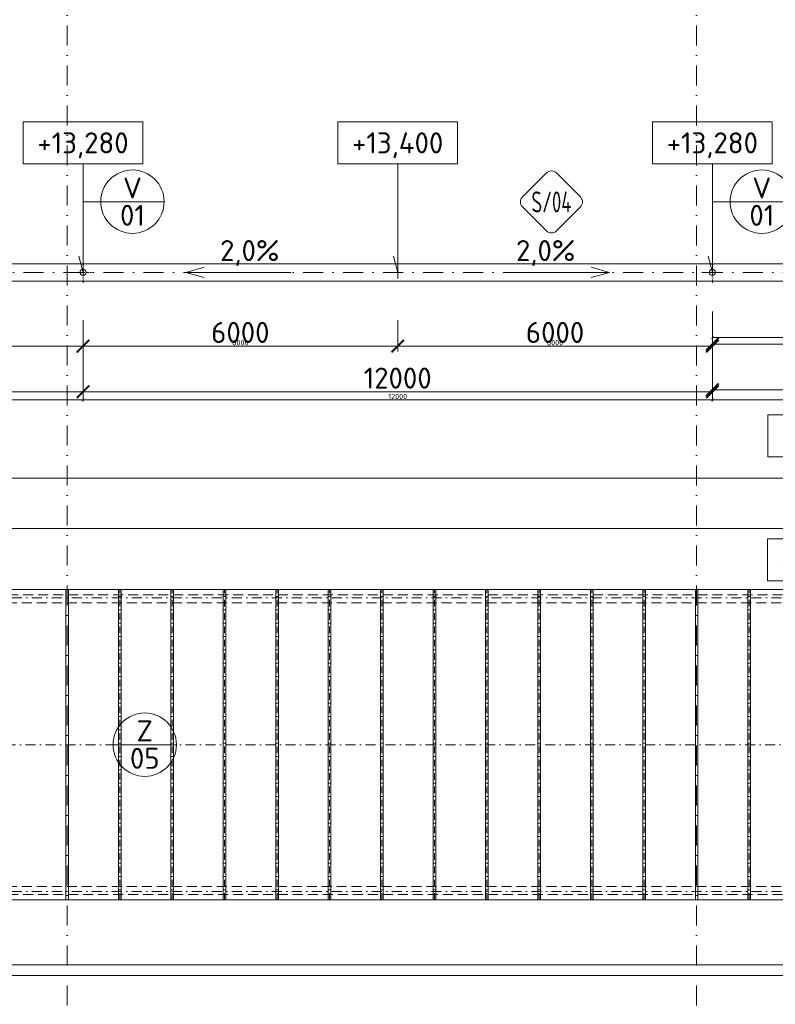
# Model space of a CAD drawing. Header units: millimetres. Extents: x -1695604 to 5289369, y -1488057 to 2187451.
# Tile 165 of 256: x 125642 to 140050, y 181353 to 200115. Entities that reach past the tile are written whole.
import ezdxf
from ezdxf.enums import TextEntityAlignment as Align

# ---------------------------------------------------------------- set-up
doc = ezdxf.new("R2010")
doc.units = ezdxf.units.MM
for name, pattern in [('CENTERX2', [101.6, 63.5, -12.7, 12.7, -12.7]), ('DASHDOT', [25.4, 12.7, -6.35, 0, -6.35]), ('ČÁRKOVANÁ', [19.05, 12.7, -6.35])]:
    doc.linetypes.add(name, pattern=pattern)
doc.layers.get('Defpoints').update_dxf_attribs({"color": 8})
for name, color, linetype, lineweight in [('A99_N_kce-pohl', 1, 'Continuous', 9), ('A99_N_koty-200', 5, 'Continuous', 5), ('A99_N_koty-200 @ 200', 5, 'Continuous', 5), ('A99_N_koty-200 @ 50 (2)', 5, 'Continuous', 5), ('A99_N_koty-vysk', 160, 'Continuous', 5), ('A99_N_znaceni 200', 5, 'Continuous', 5), ('A99_S_osy', 1, 'CENTERX2', 5)]:
    doc.layers.add(name, color=color, linetype=linetype, lineweight=lineweight)
doc.styles.add('A99_kota', font='isocpeur.ttf', dxfattribs={"height": 2})
doc.styles.add('A99_popis', font='isocpeur.ttf')
doc.styles.add('ad_popis 100', font='isocpeur.ttf', dxfattribs={"height": 200})
doc.dimstyles.new('A99_kota_200 new', dxfattribs={"dimscale": 200, "dimtxt": 2, "dimasz": 1.2, "dimexe": 0.5, "dimexo": 1.5, "dimgap": 0.3, "dimtad": 1, "dimdec": 0, "dimzin": 3, "dimdsep": 46, "dimtxsty": 'A99_kota', "dimblk": 'ARCHTICK', "dimcen": 2.5, "dimazin": 2, "dimtfac": 0.75, "dimtdec": 0, "dimtmove": 2, "dimatfit": 0, "dimfxl": 0, "dimtolj": 1, "dimtzin": 0, "dimlwd": 5, "dimlwe": 5, "dimarcsym": 0})

# ---------------------------------------------------------------- blocks, each defined once
blk = doc.blocks.new('_ArchTick')
at = {"color": 0, "linetype": 'ByBlock', "const_width": 0.15}
blk.add_lwpolyline([(-0.5, -0.5), (0.5, 0.5)], dxfattribs=at)
blk = doc.blocks.new('*D4322')
at = {"layer": 'A99_N_koty-200', "color": 0, "linetype": 'Continuous', "lineweight": 5, "transparency": 16777216}
for p, q in [((11930, 190580), (11930, 191480)), ((11930, 191380), (144620, 191380)), ((144620, 190580), (144620, 191480))]:
    blk.add_line(p, q, dxfattribs=at)
at = {"layer": 'Defpoints', "color": 0, "linetype": 'Continuous', "lineweight": 18, "transparency": 16777216}
for p in [(144620, 191380), (11930, 189255), (144620, 189255)]:
    blk.add_point(p, dxfattribs=at)
at = {"layer": 'A99_N_koty-200', "color": 0, "linetype": 'Continuous', "lineweight": 5, "transparency": 16777216, "xscale": 240, "yscale": 240, "zscale": 240, "rotation": 180}
blk.add_blockref('_ArchTick', (11930, 191380), dxfattribs=at)
at = {"layer": 'A99_N_koty-200', "color": 0, "linetype": 'Continuous', "lineweight": 5, "transparency": 16777216, "xscale": 240, "yscale": 240, "zscale": 240}
blk.add_blockref('_ArchTick', (144620, 191380), dxfattribs=at)
at = {"layer": 'A99_N_koty-200', "color": 0, "linetype": 'Continuous', "transparency": 16777216, "insert": (77075, 191680), "char_height": 400, "attachment_point": 5, "style": 'A99_kota'}
blk.add_mtext('\\A1;132690', dxfattribs=at)
blk = doc.blocks.new('*D4323')
at = {"layer": 'A99_N_koty-200', "color": 0, "linetype": 'Continuous', "lineweight": 5, "transparency": 16777216}
for p, q in [((11930, 191180), (11930, 191405)), ((11930, 191380), (144620, 191380)), ((144620, 191180), (144620, 191405))]:
    blk.add_line(p, q, dxfattribs=at)
at = {"layer": 'Defpoints', "color": 0, "linetype": 'Continuous', "lineweight": 18, "transparency": 16777216}
for p in [(144620, 191380), (11930, 189255), (144620, 189255)]:
    blk.add_point(p, dxfattribs=at)
at = {"layer": 'A99_N_koty-200', "color": 0, "linetype": 'Continuous', "lineweight": 5, "transparency": 16777216, "xscale": 60, "yscale": 60, "zscale": 60, "rotation": 180}
blk.add_blockref('_ArchTick', (11930, 191380), dxfattribs=at)
at = {"layer": 'A99_N_koty-200', "color": 0, "linetype": 'Continuous', "lineweight": 5, "transparency": 16777216, "xscale": 60, "yscale": 60, "zscale": 60}
blk.add_blockref('_ArchTick', (144620, 191380), dxfattribs=at)
at = {"layer": 'A99_N_koty-200', "color": 0, "linetype": 'Continuous', "transparency": 16777216, "insert": (78275, 191445), "char_height": 100, "attachment_point": 5, "style": 'A99_kota'}
blk.add_mtext('\\A1;132690', dxfattribs=at)
blk = doc.blocks.new('*U52')
at = {"color": 0, "linetype": 'ByBlock'}
blk.add_line((5.7, -4), (5.7, -19.6), dxfattribs=at)
blk.add_lwpolyline([(0, -4), (11.4, -4), (11.4, 0), (0, 0)], close=True, dxfattribs=at)
at = {"color": 0, "linetype": 'ByBlock', "ltscale": 200, "const_width": 0.5}
blk.add_lwpolyline([(5.7, -19.85, -1), (5.7, -19.35, -1)], format="xyb", close=True, dxfattribs=at)
at = {"color": 0, "linetype": 'ByBlock', "style": 'A99_kota'}
for tag, p in [('VYSKA', (5.7, -2.241)), ('VYSKA_POPIS1', (5.7, -6.041)), ('VYSKA_POPIS2', (5.9, -9.541)), ('VYSKA_POPIS3', (5.9, -13.041))]:
    blk.add_attdef(tag, text='', height=2, dxfattribs=at).set_placement(p, align=Align.MIDDLE)
blk = doc.blocks.new('*D4493')
at = {"layer": 'A99_N_koty-200', "color": 0, "linetype": 'Continuous', "lineweight": 5, "transparency": 16777216}
for p, q in [((5860, 182105), (5860, 182205)), ((150690, 182105), (150690, 182205)), ((5860, 182105), (150690, 182105))]:
    blk.add_line(p, q, dxfattribs=at)
at = {"layer": 'Defpoints', "color": 0, "linetype": 'Continuous', "lineweight": 18, "transparency": 16777216}
for p in [(150690, 182105), (150690, 182095), (5860, 181900)]:
    blk.add_point(p, dxfattribs=at)
at = {"layer": 'A99_N_koty-200', "color": 0, "linetype": 'Continuous', "lineweight": 5, "transparency": 16777216, "xscale": 240, "yscale": 240, "zscale": 240, "rotation": 180}
blk.add_blockref('_ArchTick', (5860, 182105), dxfattribs=at)
at = {"layer": 'A99_N_koty-200', "color": 0, "linetype": 'Continuous', "lineweight": 5, "transparency": 16777216, "xscale": 240, "yscale": 240, "zscale": 240}
blk.add_blockref('_ArchTick', (150690, 182105), dxfattribs=at)
at = {"layer": 'A99_N_koty-200', "color": 0, "linetype": 'Continuous', "transparency": 16777216, "insert": (76950, 182405), "char_height": 400, "attachment_point": 5, "style": 'A99_kota'}
blk.add_mtext('\\A1;144830', dxfattribs=at)
blk = doc.blocks.new('*D4494')
at = {"layer": 'A99_N_koty-200', "color": 0, "linetype": 'Continuous', "lineweight": 5, "transparency": 16777216}
for p, q in [((150690, 182020), (150690, 181875)), ((5860, 181900), (5860, 181925)), ((5860, 181900), (150690, 181900))]:
    blk.add_line(p, q, dxfattribs=at)
at = {"layer": 'Defpoints', "color": 0, "linetype": 'Continuous', "lineweight": 18, "transparency": 16777216}
for p in [(150690, 182095), (5860, 181900), (150690, 181900)]:
    blk.add_point(p, dxfattribs=at)
at = {"layer": 'A99_N_koty-200', "color": 0, "linetype": 'Continuous', "lineweight": 5, "transparency": 16777216, "xscale": 60, "yscale": 60, "zscale": 60, "rotation": 180}
blk.add_blockref('_ArchTick', (5860, 181900), dxfattribs=at)
at = {"layer": 'A99_N_koty-200', "color": 0, "linetype": 'Continuous', "lineweight": 5, "transparency": 16777216, "xscale": 60, "yscale": 60, "zscale": 60}
blk.add_blockref('_ArchTick', (150690, 181900), dxfattribs=at)
at = {"layer": 'A99_N_koty-200', "color": 0, "linetype": 'Continuous', "transparency": 16777216, "insert": (78275, 181965), "char_height": 100, "attachment_point": 5, "style": 'A99_kota'}
blk.add_mtext('\\A1;144830', dxfattribs=at)
blk = doc.blocks.new('*U66')
at = {"color": 0, "linetype": 'ByBlock'}
for p, q in [((5.7, -4), (5.7, -14.35)), ((5.7, -14.35), (5.286, -12.805))]:
    blk.add_line(p, q, dxfattribs=at)
blk.add_lwpolyline([(0, -4), (11.4, -4), (11.4, 0), (0, 0)], close=True, dxfattribs=at)
at = {"color": 0, "linetype": 'ByBlock', "style": 'A99_kota'}
for tag, p in [('VYSKA', (5.7, -2.241)), ('VYSKA_POPIS1', (5.7, -6.041)), ('VYSKA_POPIS2', (5.9, -9.541)), ('VYSKA_POPIS3', (5.9, -13.041))]:
    blk.add_attdef(tag, text='', height=2, dxfattribs=at).set_placement(p, align=Align.MIDDLE)
blk = doc.blocks.new('*D5175')
at = {"layer": 'A99_N_koty-200', "color": 0, "linetype": 'Continuous', "lineweight": 5, "transparency": 16777216}
for p, q in [((126850, 193825), (126850, 192925)), ((138850, 193825), (138850, 192925)), ((126850, 193025), (138850, 193025))]:
    blk.add_line(p, q, dxfattribs=at)
at = {"layer": 'Defpoints', "color": 0, "linetype": 'Continuous', "lineweight": 18, "transparency": 16777216}
for p in [(126850, 195300), (138850, 195300), (138850, 193025)]:
    blk.add_point(p, dxfattribs=at)
at = {"layer": 'A99_N_koty-200', "color": 0, "linetype": 'Continuous', "lineweight": 5, "transparency": 16777216, "xscale": 240, "yscale": 240, "zscale": 240, "rotation": 180}
blk.add_blockref('_ArchTick', (126850, 193025), dxfattribs=at)
at = {"layer": 'A99_N_koty-200', "color": 0, "linetype": 'Continuous', "lineweight": 5, "transparency": 16777216, "xscale": 240, "yscale": 240, "zscale": 240}
blk.add_blockref('_ArchTick', (138850, 193025), dxfattribs=at)
at = {"layer": 'A99_N_koty-200', "color": 0, "linetype": 'Continuous', "transparency": 16777216, "insert": (132850, 193285), "char_height": 400, "attachment_point": 5, "style": 'A99_kota'}
blk.add_mtext('\\A1;12000', dxfattribs=at)
blk = doc.blocks.new('*D5176')
at = {"layer": 'A99_N_koty-200', "color": 0, "linetype": 'Continuous', "lineweight": 5, "transparency": 16777216}
for p, q in [((126850, 193070), (126850, 192845)), ((138850, 193070), (138850, 192845)), ((126850, 192870), (138850, 192870))]:
    blk.add_line(p, q, dxfattribs=at)
at = {"layer": 'Defpoints', "color": 0, "linetype": 'Continuous', "lineweight": 18, "transparency": 16777216}
for p in [(126850, 195300), (138850, 195300), (138850, 192870)]:
    blk.add_point(p, dxfattribs=at)
at = {"layer": 'A99_N_koty-200', "color": 0, "linetype": 'Continuous', "lineweight": 5, "transparency": 16777216, "xscale": 60, "yscale": 60, "zscale": 60, "rotation": 180}
blk.add_blockref('_ArchTick', (126850, 192870), dxfattribs=at)
at = {"layer": 'A99_N_koty-200', "color": 0, "linetype": 'Continuous', "lineweight": 5, "transparency": 16777216, "xscale": 60, "yscale": 60, "zscale": 60}
blk.add_blockref('_ArchTick', (138850, 192870), dxfattribs=at)
at = {"layer": 'A99_N_koty-200', "color": 0, "linetype": 'Continuous', "transparency": 16777216, "insert": (132850, 192935), "char_height": 100, "attachment_point": 5, "style": 'A99_kota'}
blk.add_mtext('\\A1;12000', dxfattribs=at)
blk = doc.blocks.new('*D5178')
at = {"layer": 'A99_N_koty-200', "color": 0, "linetype": 'Continuous', "lineweight": 5, "transparency": 16777216}
for p, q in [((132850, 194390), (132850, 193795)), ((138850, 194390), (138850, 193795)), ((138850, 193895), (132850, 193895))]:
    blk.add_line(p, q, dxfattribs=at)
at = {"layer": 'Defpoints', "color": 0, "linetype": 'Continuous', "lineweight": 18, "transparency": 16777216}
for p in [(132850, 194690), (138850, 194690), (132850, 193895)]:
    blk.add_point(p, dxfattribs=at)
at = {"layer": 'A99_N_koty-200', "color": 0, "linetype": 'Continuous', "lineweight": 5, "transparency": 16777216, "xscale": 240, "yscale": 240, "zscale": 240, "rotation": 180}
blk.add_blockref('_ArchTick', (132850, 193895), dxfattribs=at)
at = {"layer": 'A99_N_koty-200', "color": 0, "linetype": 'Continuous', "lineweight": 5, "transparency": 16777216, "xscale": 240, "yscale": 240, "zscale": 240}
blk.add_blockref('_ArchTick', (138850, 193895), dxfattribs=at)
at = {"layer": 'A99_N_koty-200', "color": 0, "linetype": 'Continuous', "transparency": 16777216, "insert": (135850, 194155), "char_height": 400, "attachment_point": 5, "style": 'A99_kota'}
blk.add_mtext('\\A1;6000', dxfattribs=at)
blk = doc.blocks.new('*D5179')
at = {"layer": 'A99_N_koty-200', "color": 0, "linetype": 'Continuous', "lineweight": 5, "transparency": 16777216}
for p, q in [((132850, 194095), (132850, 193870)), ((138850, 194095), (138850, 193870)), ((138850, 193895), (132850, 193895))]:
    blk.add_line(p, q, dxfattribs=at)
at = {"layer": 'Defpoints', "color": 0, "linetype": 'Continuous', "lineweight": 18, "transparency": 16777216}
for p in [(132850, 194690), (138850, 194690), (132850, 193895)]:
    blk.add_point(p, dxfattribs=at)
at = {"layer": 'A99_N_koty-200', "color": 0, "linetype": 'Continuous', "lineweight": 5, "transparency": 16777216, "xscale": 60, "yscale": 60, "zscale": 60, "rotation": 180}
blk.add_blockref('_ArchTick', (132850, 193895), dxfattribs=at)
at = {"layer": 'A99_N_koty-200', "color": 0, "linetype": 'Continuous', "lineweight": 5, "transparency": 16777216, "xscale": 60, "yscale": 60, "zscale": 60}
blk.add_blockref('_ArchTick', (138850, 193895), dxfattribs=at)
at = {"layer": 'A99_N_koty-200', "color": 0, "linetype": 'Continuous', "transparency": 16777216, "insert": (135850, 193960), "char_height": 100, "attachment_point": 5, "style": 'A99_kota'}
blk.add_mtext('\\A1;6000', dxfattribs=at)
blk = doc.blocks.new('*D5217')
at = {"layer": 'A99_N_koty-200', "color": 0, "linetype": 'Continuous', "lineweight": 5, "transparency": 16777216}
for p, q in [((114850, 193825), (114850, 192925)), ((126850, 193825), (126850, 192925)), ((114850, 193025), (126850, 193025))]:
    blk.add_line(p, q, dxfattribs=at)
at = {"layer": 'Defpoints', "color": 0, "linetype": 'Continuous', "lineweight": 18, "transparency": 16777216}
for p in [(114850, 195300), (126850, 195300), (126850, 193025)]:
    blk.add_point(p, dxfattribs=at)
at = {"layer": 'A99_N_koty-200', "color": 0, "linetype": 'Continuous', "lineweight": 5, "transparency": 16777216, "xscale": 240, "yscale": 240, "zscale": 240, "rotation": 180}
blk.add_blockref('_ArchTick', (114850, 193025), dxfattribs=at)
at = {"layer": 'A99_N_koty-200', "color": 0, "linetype": 'Continuous', "lineweight": 5, "transparency": 16777216, "xscale": 240, "yscale": 240, "zscale": 240}
blk.add_blockref('_ArchTick', (126850, 193025), dxfattribs=at)
at = {"layer": 'A99_N_koty-200', "color": 0, "linetype": 'Continuous', "transparency": 16777216, "insert": (120850, 193285), "char_height": 400, "attachment_point": 5, "style": 'A99_kota'}
blk.add_mtext('\\A1;12000', dxfattribs=at)
blk = doc.blocks.new('*D5218')
at = {"layer": 'A99_N_koty-200', "color": 0, "linetype": 'Continuous', "lineweight": 5, "transparency": 16777216}
for p, q in [((114850, 193070), (114850, 192845)), ((126850, 193070), (126850, 192845)), ((114850, 192870), (126850, 192870))]:
    blk.add_line(p, q, dxfattribs=at)
at = {"layer": 'Defpoints', "color": 0, "linetype": 'Continuous', "lineweight": 18, "transparency": 16777216}
for p in [(114850, 195300), (126850, 195300), (126850, 192870)]:
    blk.add_point(p, dxfattribs=at)
at = {"layer": 'A99_N_koty-200', "color": 0, "linetype": 'Continuous', "lineweight": 5, "transparency": 16777216, "xscale": 60, "yscale": 60, "zscale": 60, "rotation": 180}
blk.add_blockref('_ArchTick', (114850, 192870), dxfattribs=at)
at = {"layer": 'A99_N_koty-200', "color": 0, "linetype": 'Continuous', "lineweight": 5, "transparency": 16777216, "xscale": 60, "yscale": 60, "zscale": 60}
blk.add_blockref('_ArchTick', (126850, 192870), dxfattribs=at)
at = {"layer": 'A99_N_koty-200', "color": 0, "linetype": 'Continuous', "transparency": 16777216, "insert": (120850, 192935), "char_height": 100, "attachment_point": 5, "style": 'A99_kota'}
blk.add_mtext('\\A1;12000', dxfattribs=at)
blk = doc.blocks.new('*D5223')
at = {"layer": 'A99_N_koty-200', "color": 0, "linetype": 'Continuous', "lineweight": 5, "transparency": 16777216}
for p, q in [((120850, 194390), (120850, 193795)), ((126850, 194390), (126850, 193795)), ((126850, 193895), (120850, 193895))]:
    blk.add_line(p, q, dxfattribs=at)
at = {"layer": 'Defpoints', "color": 0, "linetype": 'Continuous', "lineweight": 18, "transparency": 16777216}
for p in [(120850, 194690), (126850, 194690), (120850, 193895)]:
    blk.add_point(p, dxfattribs=at)
at = {"layer": 'A99_N_koty-200', "color": 0, "linetype": 'Continuous', "lineweight": 5, "transparency": 16777216, "xscale": 240, "yscale": 240, "zscale": 240, "rotation": 180}
blk.add_blockref('_ArchTick', (120850, 193895), dxfattribs=at)
at = {"layer": 'A99_N_koty-200', "color": 0, "linetype": 'Continuous', "lineweight": 5, "transparency": 16777216, "xscale": 240, "yscale": 240, "zscale": 240}
blk.add_blockref('_ArchTick', (126850, 193895), dxfattribs=at)
at = {"layer": 'A99_N_koty-200', "color": 0, "linetype": 'Continuous', "transparency": 16777216, "insert": (123850, 194155), "char_height": 400, "attachment_point": 5, "style": 'A99_kota'}
blk.add_mtext('\\A1;6000', dxfattribs=at)
blk = doc.blocks.new('*D5224')
at = {"layer": 'A99_N_koty-200', "color": 0, "linetype": 'Continuous', "lineweight": 5, "transparency": 16777216}
for p, q in [((120850, 194095), (120850, 193870)), ((126850, 194095), (126850, 193870)), ((126850, 193895), (120850, 193895))]:
    blk.add_line(p, q, dxfattribs=at)
at = {"layer": 'Defpoints', "color": 0, "linetype": 'Continuous', "lineweight": 18, "transparency": 16777216}
for p in [(120850, 194690), (126850, 194690), (120850, 193895)]:
    blk.add_point(p, dxfattribs=at)
at = {"layer": 'A99_N_koty-200', "color": 0, "linetype": 'Continuous', "lineweight": 5, "transparency": 16777216, "xscale": 60, "yscale": 60, "zscale": 60, "rotation": 180}
blk.add_blockref('_ArchTick', (120850, 193895), dxfattribs=at)
at = {"layer": 'A99_N_koty-200', "color": 0, "linetype": 'Continuous', "lineweight": 5, "transparency": 16777216, "xscale": 60, "yscale": 60, "zscale": 60}
blk.add_blockref('_ArchTick', (126850, 193895), dxfattribs=at)
at = {"layer": 'A99_N_koty-200', "color": 0, "linetype": 'Continuous', "transparency": 16777216, "insert": (123850, 193960), "char_height": 100, "attachment_point": 5, "style": 'A99_kota'}
blk.add_mtext('\\A1;6000', dxfattribs=at)
blk = doc.blocks.new('*D5439')
at = {"layer": 'A99_N_koty-200', "color": 0, "linetype": 'Continuous', "lineweight": 5, "transparency": 16777216}
for p, q in [((138850, 193860), (138850, 192960)), ((150250, 193860), (150250, 192960)), ((138850, 193060), (150250, 193060))]:
    blk.add_line(p, q, dxfattribs=at)
at = {"layer": 'Defpoints', "color": 0, "linetype": 'Continuous', "lineweight": 18, "transparency": 16777216}
for p in [(138850, 195300), (150250, 195300), (150250, 193060)]:
    blk.add_point(p, dxfattribs=at)
at = {"layer": 'A99_N_koty-200', "color": 0, "linetype": 'Continuous', "lineweight": 5, "transparency": 16777216, "xscale": 240, "yscale": 240, "zscale": 240, "rotation": 180}
blk.add_blockref('_ArchTick', (138850, 193060), dxfattribs=at)
at = {"layer": 'A99_N_koty-200', "color": 0, "linetype": 'Continuous', "lineweight": 5, "transparency": 16777216, "xscale": 240, "yscale": 240, "zscale": 240}
blk.add_blockref('_ArchTick', (150250, 193060), dxfattribs=at)
at = {"layer": 'A99_N_koty-200', "color": 0, "linetype": 'Continuous', "transparency": 16777216, "insert": (144550, 193320), "char_height": 400, "attachment_point": 5, "style": 'A99_kota'}
blk.add_mtext('\\A1;11400', dxfattribs=at)
blk = doc.blocks.new('*D5440')
at = {"layer": 'A99_N_koty-200', "color": 0, "linetype": 'Continuous', "lineweight": 5, "transparency": 16777216}
for p, q in [((138850, 193070), (138850, 192845)), ((150250, 193070), (150250, 192845)), ((138850, 192870), (150250, 192870))]:
    blk.add_line(p, q, dxfattribs=at)
at = {"layer": 'Defpoints', "color": 0, "linetype": 'Continuous', "lineweight": 18, "transparency": 16777216}
for p in [(138850, 195300), (150250, 195300), (150250, 192870)]:
    blk.add_point(p, dxfattribs=at)
at = {"layer": 'A99_N_koty-200', "color": 0, "linetype": 'Continuous', "lineweight": 5, "transparency": 16777216, "xscale": 60, "yscale": 60, "zscale": 60, "rotation": 180}
blk.add_blockref('_ArchTick', (138850, 192870), dxfattribs=at)
at = {"layer": 'A99_N_koty-200', "color": 0, "linetype": 'Continuous', "lineweight": 5, "transparency": 16777216, "xscale": 60, "yscale": 60, "zscale": 60}
blk.add_blockref('_ArchTick', (150250, 192870), dxfattribs=at)
at = {"layer": 'A99_N_koty-200', "color": 0, "linetype": 'Continuous', "transparency": 16777216, "insert": (144550, 192935), "char_height": 100, "attachment_point": 5, "style": 'A99_kota'}
blk.add_mtext('\\A1;11400', dxfattribs=at)
blk = doc.blocks.new('*D5445')
at = {"layer": 'A99_N_koty-200', "color": 0, "linetype": 'Continuous', "lineweight": 5, "transparency": 16777216}
for p, q in [((144550, 194730), (144550, 193830)), ((138850, 194555), (138850, 193830)), ((138850, 193930), (144550, 193930))]:
    blk.add_line(p, q, dxfattribs=at)
at = {"layer": 'Defpoints', "color": 0, "linetype": 'Continuous', "lineweight": 18, "transparency": 16777216}
for p in [(144550, 195310), (138850, 194855), (144550, 193930)]:
    blk.add_point(p, dxfattribs=at)
at = {"layer": 'A99_N_koty-200', "color": 0, "linetype": 'Continuous', "lineweight": 5, "transparency": 16777216, "xscale": 240, "yscale": 240, "zscale": 240, "rotation": 180}
blk.add_blockref('_ArchTick', (138850, 193930), dxfattribs=at)
at = {"layer": 'A99_N_koty-200', "color": 0, "linetype": 'Continuous', "lineweight": 5, "transparency": 16777216, "xscale": 240, "yscale": 240, "zscale": 240}
blk.add_blockref('_ArchTick', (144550, 193930), dxfattribs=at)
at = {"layer": 'A99_N_koty-200', "color": 0, "linetype": 'Continuous', "transparency": 16777216, "insert": (141700, 194190), "char_height": 400, "attachment_point": 5, "style": 'A99_kota'}
blk.add_mtext('\\A1;5700', dxfattribs=at)
blk = doc.blocks.new('*D5446')
at = {"layer": 'A99_N_koty-200', "color": 0, "linetype": 'Continuous', "lineweight": 5, "transparency": 16777216}
for p, q in [((138850, 194260), (138850, 194035)), ((144550, 194260), (144550, 194035)), ((138850, 194060), (144550, 194060))]:
    blk.add_line(p, q, dxfattribs=at)
at = {"layer": 'Defpoints', "color": 0, "linetype": 'Continuous', "lineweight": 18, "transparency": 16777216}
for p in [(144550, 195310), (138850, 194855), (144550, 194060)]:
    blk.add_point(p, dxfattribs=at)
at = {"layer": 'A99_N_koty-200', "color": 0, "linetype": 'Continuous', "lineweight": 5, "transparency": 16777216, "xscale": 60, "yscale": 60, "zscale": 60, "rotation": 180}
blk.add_blockref('_ArchTick', (138850, 194060), dxfattribs=at)
at = {"layer": 'A99_N_koty-200', "color": 0, "linetype": 'Continuous', "lineweight": 5, "transparency": 16777216, "xscale": 60, "yscale": 60, "zscale": 60}
blk.add_blockref('_ArchTick', (144550, 194060), dxfattribs=at)
at = {"layer": 'A99_N_koty-200', "color": 0, "linetype": 'Continuous', "transparency": 16777216, "insert": (141700, 194125), "char_height": 100, "attachment_point": 5, "style": 'A99_kota'}
blk.add_mtext('\\A1;5700', dxfattribs=at)
blk = doc.blocks.new('*D5463')
at = {"layer": 'A99_N_koty-200', "color": 0, "linetype": 'Continuous', "lineweight": 5, "transparency": 16777216}
for p, q in [((126850, 194390), (126850, 193795)), ((132850, 194390), (132850, 193795)), ((126850, 193895), (132850, 193895))]:
    blk.add_line(p, q, dxfattribs=at)
at = {"layer": 'Defpoints', "color": 0, "linetype": 'Continuous', "lineweight": 18, "transparency": 16777216}
for p in [(126850, 194690), (132850, 194690), (132850, 193895)]:
    blk.add_point(p, dxfattribs=at)
at = {"layer": 'A99_N_koty-200', "color": 0, "linetype": 'Continuous', "lineweight": 5, "transparency": 16777216, "xscale": 240, "yscale": 240, "zscale": 240, "rotation": 180}
blk.add_blockref('_ArchTick', (126850, 193895), dxfattribs=at)
at = {"layer": 'A99_N_koty-200', "color": 0, "linetype": 'Continuous', "lineweight": 5, "transparency": 16777216, "xscale": 240, "yscale": 240, "zscale": 240}
blk.add_blockref('_ArchTick', (132850, 193895), dxfattribs=at)
at = {"layer": 'A99_N_koty-200', "color": 0, "linetype": 'Continuous', "transparency": 16777216, "insert": (129850, 194155), "char_height": 400, "attachment_point": 5, "style": 'A99_kota'}
blk.add_mtext('\\A1;6000', dxfattribs=at)
blk = doc.blocks.new('*D5464')
at = {"layer": 'A99_N_koty-200', "color": 0, "linetype": 'Continuous', "lineweight": 5, "transparency": 16777216}
for p, q in [((126850, 194095), (126850, 193870)), ((132850, 194095), (132850, 193870)), ((126850, 193895), (132850, 193895))]:
    blk.add_line(p, q, dxfattribs=at)
at = {"layer": 'Defpoints', "color": 0, "linetype": 'Continuous', "lineweight": 18, "transparency": 16777216}
for p in [(126850, 194690), (132850, 194690), (132850, 193895)]:
    blk.add_point(p, dxfattribs=at)
at = {"layer": 'A99_N_koty-200', "color": 0, "linetype": 'Continuous', "lineweight": 5, "transparency": 16777216, "xscale": 60, "yscale": 60, "zscale": 60, "rotation": 180}
blk.add_blockref('_ArchTick', (126850, 193895), dxfattribs=at)
at = {"layer": 'A99_N_koty-200', "color": 0, "linetype": 'Continuous', "lineweight": 5, "transparency": 16777216, "xscale": 60, "yscale": 60, "zscale": 60}
blk.add_blockref('_ArchTick', (132850, 193895), dxfattribs=at)
at = {"layer": 'A99_N_koty-200', "color": 0, "linetype": 'Continuous', "transparency": 16777216, "insert": (129850, 193960), "char_height": 100, "attachment_point": 5, "style": 'A99_kota'}
blk.add_mtext('\\A1;6000', dxfattribs=at)
blk = doc.blocks.new('*U100')
at = {"color": 0}
for p, q in [((-0.72, 4.14), (-4.15, 0.71)), ((4.14, 0.71), (0.71, 4.14)), ((-4.15, -0.72), (-0.72, -4.15)), ((0.71, -4.15), (4.14, -0.72))]:
    blk.add_line(p, q, dxfattribs=at)
for centre, start, end in [((0, 3.42), 45, 135), ((-3.43, 0), 135, 225), ((3.42, 0), 315, 45), ((0, -3.43), 225, 315)]:
    blk.add_arc(centre, 1.01, start, end, dxfattribs=at)
at = {"color": 0, "linetype": 'ByBlock', "style": 'A99_popis', "width": 0.953108}
blk.add_attdef('SKLADBA', text='', height=3, rotation=0.0103, dxfattribs=at).set_placement((-2.86, -1.51), (2.86, -1.5), align=Align.FIT)
blk = doc.blocks.new('*D5727')
at = {"layer": 'A99_N_koty-200', "color": 0, "linetype": 'Continuous', "lineweight": 5, "transparency": 16777216}
for p, q in [((78550, 189620.5), (78550, 190520.5)), ((144590, 189620.5), (144590, 190520.5)), ((144590, 190420.5), (78550, 190420.5))]:
    blk.add_line(p, q, dxfattribs=at)
at = {"layer": 'Defpoints', "color": 0, "linetype": 'Continuous', "lineweight": 18, "transparency": 16777216}
for p in [(78550, 190420.5), (78550, 189245.5), (144590, 189245.5)]:
    blk.add_point(p, dxfattribs=at)
at = {"layer": 'A99_N_koty-200', "color": 0, "linetype": 'Continuous', "lineweight": 5, "transparency": 16777216, "xscale": 240, "yscale": 240, "zscale": 240, "rotation": 180}
blk.add_blockref('_ArchTick', (78550, 190420.5), dxfattribs=at)
at = {"layer": 'A99_N_koty-200', "color": 0, "linetype": 'Continuous', "lineweight": 5, "transparency": 16777216, "xscale": 240, "yscale": 240, "zscale": 240}
blk.add_blockref('_ArchTick', (144590, 190420.5), dxfattribs=at)
at = {"layer": 'A99_N_koty-200', "color": 0, "linetype": 'Continuous', "transparency": 16777216, "insert": (111570, 190680.5), "char_height": 400, "attachment_point": 5, "style": 'A99_kota'}
blk.add_mtext('\\A1;66040', dxfattribs=at)
blk = doc.blocks.new('*D5728')
at = {"layer": 'A99_N_koty-200', "color": 0, "linetype": 'Continuous', "lineweight": 5, "transparency": 16777216}
for p, q in [((78550, 190220.5), (78550, 190445.5)), ((144590, 190220.5), (144590, 190445.5)), ((144590, 190420.5), (78550, 190420.5))]:
    blk.add_line(p, q, dxfattribs=at)
at = {"layer": 'Defpoints', "color": 0, "linetype": 'Continuous', "lineweight": 18, "transparency": 16777216}
for p in [(78550, 190420.5), (78550, 189245.5), (144590, 189245.5)]:
    blk.add_point(p, dxfattribs=at)
at = {"layer": 'A99_N_koty-200', "color": 0, "linetype": 'Continuous', "lineweight": 5, "transparency": 16777216, "xscale": 60, "yscale": 60, "zscale": 60, "rotation": 180}
blk.add_blockref('_ArchTick', (78550, 190420.5), dxfattribs=at)
at = {"layer": 'A99_N_koty-200', "color": 0, "linetype": 'Continuous', "lineweight": 5, "transparency": 16777216, "xscale": 60, "yscale": 60, "zscale": 60}
blk.add_blockref('_ArchTick', (144590, 190420.5), dxfattribs=at)
at = {"layer": 'A99_N_koty-200', "color": 0, "linetype": 'Continuous', "transparency": 16777216, "insert": (111570, 190485.5), "char_height": 100, "attachment_point": 5, "style": 'A99_kota'}
blk.add_mtext('\\A1;66040', dxfattribs=at)
blk = doc.blocks.new('*U20')
at = {"color": 0, "linetype": 'ByBlock'}
blk.add_line((-3.02, 0), (3.02, 0), dxfattribs=at)
blk.add_circle((0, 0), 3.02, dxfattribs=at)
at = {"color": 0, "linetype": 'ByBlock', "style": 'A99_popis'}
for tag, p in [('KATEGORIE', (0, 1.31)), ('PRVEK', (0, -1.298))]:
    blk.add_attdef(tag, text='', height=2, dxfattribs=at).set_placement(p, align=Align.MIDDLE_CENTER)
blk = doc.blocks.new('*U460')
at = {"color": 0, "linetype": 'ByBlock'}
for p, q in [((5.7, 12.75), (5.286, 11.205)), ((5.7, 0), (5.7, 12.75))]:
    blk.add_line(p, q, dxfattribs=at)
blk.add_lwpolyline([(0, -4), (11.4, -4), (11.4, 0), (0, 0)], close=True, dxfattribs=at)
at = {"color": 0, "linetype": 'ByBlock', "style": 'A99_kota'}
for tag, p in [('VYSKA', (5.7, -2.241)), ('VYSKA_POPIS1', (5.7, -6.041)), ('VYSKA_POPIS2', (5.9, -9.541)), ('VYSKA_POPIS3', (5.9, -13.041))]:
    blk.add_attdef(tag, text='', height=2, dxfattribs=at).set_placement(p, align=Align.MIDDLE)
blk = doc.blocks.new('*U5894')
at = {"layer": 'A99_N_koty-200 @ 200', "linetype": 'Continuous'}
dim = blk.add_linear_dim(base=(144620, 191380), p1=(11930, 189255), p2=(144620, 189255), dimstyle='A99_kota_200 new', override={"dimscale": 200, "dimtix": 1, "dimtofl": 1, "dimtmove": 2, "dimatfit": 0}, dxfattribs=at)
dim.commit()
dim.dimension.update_dxf_attribs({"geometry": '*D4322', "text_midpoint": (77075, 191680), "dimtype": 128})
at = {"layer": 'A99_N_koty-200 @ 50 (2)', "linetype": 'Continuous'}
dim = blk.add_linear_dim(base=(144620, 191380), p1=(11930, 189255), p2=(144620, 189255), dimstyle='A99_kota_200 new', override={"dimscale": 50, "dimtix": 1, "dimtofl": 1, "dimtmove": 2, "dimatfit": 0}, dxfattribs=at)
dim.commit()
dim.dimension.update_dxf_attribs({"geometry": '*D4323', "text_midpoint": (78275, 191445)})
blk = doc.blocks.new('*U5953')
at = {"layer": 'A99_N_koty-200 @ 200', "linetype": 'Continuous'}
dim = blk.add_linear_dim(base=(150690, 182105), p1=(5860, 181900), p2=(150690, 182095), dimstyle='A99_kota_200 new', override={"dimscale": 200, "dimtix": 1, "dimtofl": 1, "dimtmove": 2, "dimatfit": 0}, dxfattribs=at)
dim.commit()
dim.dimension.update_dxf_attribs({"geometry": '*D4493', "text_midpoint": (76950, 182405), "dimtype": 128})
at = {"layer": 'A99_N_koty-200 @ 50 (2)', "linetype": 'Continuous'}
dim = blk.add_linear_dim(base=(150690, 181900), p1=(5860, 181900), p2=(150690, 182095), dimstyle='A99_kota_200 new', override={"dimscale": 50, "dimtix": 1, "dimtofl": 1, "dimtmove": 2, "dimatfit": 0}, dxfattribs=at)
dim.commit()
dim.dimension.update_dxf_attribs({"geometry": '*D4494', "text_midpoint": (78275, 181965)})
blk = doc.blocks.new('*U6146')
at = {"layer": 'A99_N_koty-200 @ 200', "linetype": 'Continuous'}
dim = blk.add_linear_dim(base=(138850, 193025), p1=(126850, 195300), p2=(138850, 195300), dimstyle='A99_kota_200 new', override={"dimscale": 200, "dimtix": 1, "dimtofl": 1, "dimtmove": 2, "dimatfit": 0}, dxfattribs=at)
dim.commit()
dim.dimension.update_dxf_attribs({"geometry": '*D5175', "text_midpoint": (132850, 193285)})
at = {"layer": 'A99_N_koty-200 @ 50 (2)', "linetype": 'Continuous'}
dim = blk.add_linear_dim(base=(138850, 192870), p1=(126850, 195300), p2=(138850, 195300), dimstyle='A99_kota_200 new', override={"dimscale": 50, "dimtix": 1, "dimtofl": 1, "dimtmove": 2, "dimatfit": 0}, dxfattribs=at)
dim.commit()
dim.dimension.update_dxf_attribs({"geometry": '*D5176', "text_midpoint": (132850, 192935)})
blk = doc.blocks.new('*U6147')
at = {"layer": 'A99_N_koty-200 @ 200', "linetype": 'Continuous'}
dim = blk.add_linear_dim(base=(132850, 193895), p1=(138850, 194690), p2=(132850, 194690), angle=180, dimstyle='A99_kota_200 new', override={"dimscale": 200, "dimtix": 1, "dimtofl": 1, "dimtmove": 2, "dimatfit": 0}, dxfattribs=at)
dim.commit()
dim.dimension.update_dxf_attribs({"geometry": '*D5178', "text_midpoint": (135850, 194155)})
at = {"layer": 'A99_N_koty-200 @ 50 (2)', "linetype": 'Continuous'}
dim = blk.add_linear_dim(base=(132850, 193895), p1=(138850, 194690), p2=(132850, 194690), angle=180, dimstyle='A99_kota_200 new', override={"dimscale": 50, "dimtix": 1, "dimtofl": 1, "dimtmove": 2, "dimatfit": 0}, dxfattribs=at)
dim.commit()
dim.dimension.update_dxf_attribs({"geometry": '*D5179', "text_midpoint": (135850, 193960)})
blk = doc.blocks.new('*U6160')
at = {"layer": 'A99_N_koty-200 @ 200', "linetype": 'Continuous'}
dim = blk.add_linear_dim(base=(126850, 193025), p1=(114850, 195300), p2=(126850, 195300), dimstyle='A99_kota_200 new', override={"dimscale": 200, "dimtix": 1, "dimtofl": 1, "dimtmove": 2, "dimatfit": 0}, dxfattribs=at)
dim.commit()
dim.dimension.update_dxf_attribs({"geometry": '*D5217', "text_midpoint": (120850, 193285)})
at = {"layer": 'A99_N_koty-200 @ 50 (2)', "linetype": 'Continuous'}
dim = blk.add_linear_dim(base=(126850, 192870), p1=(114850, 195300), p2=(126850, 195300), dimstyle='A99_kota_200 new', override={"dimscale": 50, "dimtix": 1, "dimtofl": 1, "dimtmove": 2, "dimatfit": 0}, dxfattribs=at)
dim.commit()
dim.dimension.update_dxf_attribs({"geometry": '*D5218', "text_midpoint": (120850, 192935)})
blk = doc.blocks.new('*U6162')
at = {"layer": 'A99_N_koty-200 @ 200', "linetype": 'Continuous'}
dim = blk.add_linear_dim(base=(120850, 193895), p1=(126850, 194690), p2=(120850, 194690), angle=180, dimstyle='A99_kota_200 new', override={"dimscale": 200, "dimtix": 1, "dimtofl": 1, "dimtmove": 2, "dimatfit": 0}, dxfattribs=at)
dim.commit()
dim.dimension.update_dxf_attribs({"geometry": '*D5223', "text_midpoint": (123850, 194155)})
at = {"layer": 'A99_N_koty-200 @ 50 (2)', "linetype": 'Continuous'}
dim = blk.add_linear_dim(base=(120850, 193895), p1=(126850, 194690), p2=(120850, 194690), angle=180, dimstyle='A99_kota_200 new', override={"dimscale": 50, "dimtix": 1, "dimtofl": 1, "dimtmove": 2, "dimatfit": 0}, dxfattribs=at)
dim.commit()
dim.dimension.update_dxf_attribs({"geometry": '*D5224', "text_midpoint": (123850, 193960)})
blk = doc.blocks.new('*U6234')
at = {"layer": 'A99_N_koty-200 @ 200', "linetype": 'Continuous'}
dim = blk.add_linear_dim(base=(150250, 193060), p1=(138850, 195300), p2=(150250, 195300), dimstyle='A99_kota_200 new', override={"dimscale": 200, "dimtix": 1, "dimtofl": 1, "dimtmove": 2, "dimatfit": 0}, dxfattribs=at)
dim.commit()
dim.dimension.update_dxf_attribs({"geometry": '*D5439', "text_midpoint": (144550, 193320)})
at = {"layer": 'A99_N_koty-200 @ 50 (2)', "linetype": 'Continuous'}
dim = blk.add_linear_dim(base=(150250, 192870), p1=(138850, 195300), p2=(150250, 195300), dimstyle='A99_kota_200 new', override={"dimscale": 50, "dimtix": 1, "dimtofl": 1, "dimtmove": 2, "dimatfit": 0}, dxfattribs=at)
dim.commit()
dim.dimension.update_dxf_attribs({"geometry": '*D5440', "text_midpoint": (144550, 192935)})
blk = doc.blocks.new('*U6236')
at = {"layer": 'A99_N_koty-200 @ 200', "linetype": 'Continuous'}
dim = blk.add_linear_dim(base=(144550, 193930), p1=(138850, 194855), p2=(144550, 195310), dimstyle='A99_kota_200 new', override={"dimscale": 200, "dimtix": 1, "dimtofl": 1, "dimtmove": 2, "dimatfit": 0}, dxfattribs=at)
dim.commit()
dim.dimension.update_dxf_attribs({"geometry": '*D5445', "text_midpoint": (141700, 194190)})
at = {"layer": 'A99_N_koty-200 @ 50 (2)', "linetype": 'Continuous'}
dim = blk.add_linear_dim(base=(144550, 194060), p1=(138850, 194855), p2=(144550, 195310), dimstyle='A99_kota_200 new', override={"dimscale": 50, "dimtix": 1, "dimtofl": 1, "dimtmove": 2, "dimatfit": 0}, dxfattribs=at)
dim.commit()
dim.dimension.update_dxf_attribs({"geometry": '*D5446', "text_midpoint": (141700, 194125)})
blk = doc.blocks.new('*U6242')
at = {"layer": 'A99_N_koty-200 @ 200', "linetype": 'Continuous'}
dim = blk.add_linear_dim(base=(132850, 193895), p1=(126850, 194690), p2=(132850, 194690), angle=0, dimstyle='A99_kota_200 new', override={"dimscale": 200, "dimtix": 1, "dimtofl": 1, "dimtmove": 2, "dimatfit": 0}, dxfattribs=at)
dim.commit()
dim.dimension.update_dxf_attribs({"geometry": '*D5463', "text_midpoint": (129850, 194155)})
at = {"layer": 'A99_N_koty-200 @ 50 (2)', "linetype": 'Continuous'}
dim = blk.add_linear_dim(base=(132850, 193895), p1=(126850, 194690), p2=(132850, 194690), angle=0, dimstyle='A99_kota_200 new', override={"dimscale": 50, "dimtix": 1, "dimtofl": 1, "dimtmove": 2, "dimatfit": 0}, dxfattribs=at)
dim.commit()
dim.dimension.update_dxf_attribs({"geometry": '*D5464', "text_midpoint": (129850, 193960)})
blk = doc.blocks.new('*U6359')
at = {"layer": 'A99_N_koty-200 @ 200', "linetype": 'Continuous'}
dim = blk.add_linear_dim(base=(78550, 190420.5), p1=(144590, 189245.5), p2=(78550, 189245.5), angle=180, dimstyle='A99_kota_200 new', override={"dimscale": 200, "dimtix": 1, "dimtofl": 1, "dimtmove": 2, "dimatfit": 0}, dxfattribs=at)
dim.commit()
dim.dimension.update_dxf_attribs({"geometry": '*D5727', "text_midpoint": (111570, 190680.5)})
at = {"layer": 'A99_N_koty-200 @ 50 (2)', "linetype": 'Continuous'}
dim = blk.add_linear_dim(base=(78550, 190420.5), p1=(144590, 189245.5), p2=(78550, 189245.5), angle=180, dimstyle='A99_kota_200 new', override={"dimscale": 50, "dimtix": 1, "dimtofl": 1, "dimtmove": 2, "dimatfit": 0}, dxfattribs=at)
dim.commit()
dim.dimension.update_dxf_attribs({"geometry": '*D5728', "text_midpoint": (111570, 190485.5)})

msp = doc.modelspace()

# ---------------------------------------------------------------- linework, layer by layer
at = {"layer": 'A99_N_kce-pohl', "linetype": 'Continuous', "lineweight": 9}
for p, q in [((126525, 183345), (126525, 189255)), ((126575, 183345), (126575, 189255)), ((127525, 183345), (127525, 189255)), ((127575, 183345), (127575, 189255)), ((128525, 183345), (128525, 189255)), ((128575, 183345), (128575, 189255)), ((129525, 183345), (129525, 189255)), ((129575, 183345), (129575, 189255)), ((130525, 183345), (130525, 189255)), ((130575, 183345), (130575, 189255)), ((131525, 183345), (131525, 189255)), ((131575, 183345), (131575, 189255)), ((132525, 183345), (132525, 189255)), ((132575, 183345), (132575, 189255)), ((133525, 183345), (133525, 189255)), ((133575, 183345), (133575, 189255)), ((134525, 183345), (134525, 189255)), ((134575, 183345), (134575, 189255)), ((135525, 183345), (135525, 189255)), ((135575, 183345), (135575, 189255)), ((136525, 183345), (136525, 189255)), ((136575, 183345), (136575, 189255)), ((137525, 183345), (137525, 189255)), ((137575, 183345), (137575, 189255)), ((138525, 183345), (138525, 189255)), ((138575, 183345), (138575, 189255)), ((139525, 183345), (139525, 189255)), ((139575, 183345), (139575, 189255))]:
    msp.add_line(p, q, dxfattribs=at)
at = {"layer": 'A99_N_kce-pohl', "linetype": 'DASHDOT', "lineweight": 5, "ltscale": 5}
for points in [[(126850, 195100), (126850, 195500)], [(138850, 195100), (138850, 195500)], [(126650, 195300), (127050, 195300)], [(138650, 195300), (139050, 195300)]]:
    msp.add_lwpolyline(points, dxfattribs=at)
at = {"layer": 'A99_N_kce-pohl', "color": 1, "linetype": 'Continuous', "ltscale": 25}
msp.add_lwpolyline([(150690, 195135), (150690, 195465), (6000, 195465), (6000, 195135)], close=True, dxfattribs=at)
at = {"layer": 'A99_N_kce-pohl', "linetype": 'Continuous', "lineweight": 5}
msp.add_lwpolyline([(132850, 195180), (132850, 195420)], dxfattribs=at)
at = {"layer": 'A99_N_kce-pohl', "linetype": 'ČÁRKOVANÁ', "lineweight": 9, "ltscale": 15}
for points in [[(144760, 189155), (11790, 189155)], [(144450, 189005.3), (12100, 189005.3)], [(144450, 183594.7), (12100, 183594.7)], [(144760, 183445), (11790, 183445)]]:
    msp.add_lwpolyline(points, dxfattribs=at)
at = {"layer": 'A99_N_kce-pohl', "linetype": 'Continuous', "lineweight": 9}
msp.add_lwpolyline([(11930, 189255), (144620, 189255), (144620, 183345), (11930, 183345)], close=True, dxfattribs=at)
for points in [[(126525, 186675), (126525, 186495)], [(126575, 186675), (126575, 186495)], [(127525, 186675), (127525, 186495)], [(127575, 186675), (127575, 186495)], [(128525, 186675), (128525, 186495)], [(128575, 186675), (128575, 186495)], [(129525, 186675), (129525, 186495)], [(129575, 186675), (129575, 186495)], [(130525, 186675), (130525, 186495)], [(130575, 186675), (130575, 186495)], [(131525, 186675), (131525, 186495)], [(131575, 186675), (131575, 186495)], [(132525, 186675), (132525, 186495)], [(132575, 186675), (132575, 186495)], [(133525, 186675), (133525, 186495)], [(133575, 186675), (133575, 186495)], [(134525, 186675), (134525, 186495)], [(134575, 186675), (134575, 186495)], [(135525, 186675), (135525, 186495)], [(135575, 186675), (135575, 186495)], [(136525, 186675), (136525, 186495)], [(136575, 186675), (136575, 186495)], [(137525, 186675), (137525, 186495)], [(137575, 186675), (137575, 186495)], [(138525, 186670), (138525, 186490)], [(138575, 186670), (138575, 186490)]]:
    msp.add_lwpolyline(points, dxfattribs=at)
at = {"layer": 'A99_N_kce-pohl', "linetype": 'ČÁRKOVANÁ', "lineweight": 9, "ltscale": 3}
for points in [[(139525, 186675), (139525, 186495)], [(139575, 186675), (139575, 186495)]]:
    msp.add_lwpolyline(points, dxfattribs=at)
at = {"layer": 'A99_N_kce-pohl', "linetype": 'Continuous'}
for centre in [(126850, 195300), (138850, 195300)]:
    msp.add_circle(centre, 60, dxfattribs=at)
at = {"layer": 'A99_N_koty-vysk'}
for points in [[(128810, 195300), (129160, 195400)], [(136890, 195300), (136540, 195400)], [(128810, 195300), (130810, 195300)], [(128810, 195300), (129160, 195200)], [(136890, 195300), (134890, 195300)], [(136890, 195300), (136540, 195200)]]:
    msp.add_lwpolyline(points, dxfattribs=at)
at = {"layer": 'A99_N_znaceni 200'}
for points in [[(127188.5, 196646.5), (126850, 196646.5)], [(139188.5, 196646.5), (138850, 196646.5)]]:
    msp.add_lwpolyline(points, dxfattribs=at)
at = {"layer": 'A99_S_osy', "linetype": 'DASHDOT', "lineweight": 5, "ltscale": 10}
for p, q in [((127550, 183345), (127550, 189255)), ((128550, 183345), (128550, 189255)), ((129550, 183345), (129550, 189255)), ((130550, 183345), (130550, 189255)), ((131550, 183345), (131550, 189255)), ((132550, 183345), (132550, 189255)), ((133550, 183345), (133550, 189255)), ((134550, 183345), (134550, 189255)), ((135550, 183345), (135550, 189255)), ((136550, 183345), (136550, 189255)), ((137550, 183345), (137550, 189255)), ((139550, 183345), (139550, 189255))]:
    msp.add_line(p, q, dxfattribs=at)
at = {"layer": 'A99_S_osy', "linetype": 'DASHDOT', "lineweight": 5, "ltscale": 30}
for points in [[(126550, 250300), (126550, 174390)], [(138550, 250300), (138550, 146890)], [(176395, 195300), (4375, 195300)]]:
    msp.add_lwpolyline(points, dxfattribs=at)
at = {"layer": 'A99_S_osy', "linetype": 'DASHDOT', "lineweight": 5, "ltscale": 15}
for points in [[(144740, 189095), (11865, 189095)], [(144620, 186300), (11930, 186300)], [(144740, 183505), (11865, 183505)]]:
    msp.add_lwpolyline(points, dxfattribs=at)

# ---------------------------------------------------------------- block references
at = {"layer": 'A99_N_koty-200', "color": 3, "linetype": 'Continuous', "lineweight": 18}
for name in ['*U6236', '*U6160', '*U6146', '*U6234', '*U6162', '*U6242', '*U6147', '*U5894', '*U6359', '*U5953']:
    msp.add_blockref(name, (0, 0), dxfattribs=at)
at = {"layer": 'A99_N_koty-vysk', "xscale": 200, "yscale": 200, "zscale": 200}
for name, p, values in [('*U66', (125710, 198170), {'VYSKA': '+13,280'}), ('*U66', (131710, 198170), {'VYSKA': '+13,400'}), ('*U66', (137710, 198170), {'VYSKA': '+13,280'}), ('*U460', (139905, 192585), {'VYSKA': '+13,630'})]:
    msp.add_blockref(name, p, dxfattribs=at).add_auto_attribs(values)
at = {"layer": 'A99_N_koty-vysk'}
ref = msp.add_blockref('*U52', (142180.7, 190220), dxfattribs=dict(at, xscale=-200, yscale=200, zscale=200))
ref.add_attrib('VYSKA', '+15,560', dxfattribs={"layer": '0', "color": 0, "linetype": 'ByBlock', "height": 400, "style": 'A99_kota'}).set_placement((141040.7, 189771.8), align=Align.MIDDLE)
at = {"layer": 'A99_N_znaceni 200', "xscale": 200, "yscale": 200, "zscale": 200}
for p, values in [((127792.5, 196646.5), {'KATEGORIE': 'V', 'PRVEK': '01'}), ((139792.5, 196646.5), {'KATEGORIE': 'V', 'PRVEK': '01'}), ((128027.5, 186300), {'KATEGORIE': 'Z', 'PRVEK': '05'})]:
    msp.add_blockref('*U20', p, dxfattribs=at).add_auto_attribs(values)
at = {"layer": 'A99_N_znaceni 200', "lineweight": 5}
ref = msp.add_blockref('*U100', (135782.5, 196642.5), dxfattribs=dict(at, xscale=133.3, yscale=133.3, zscale=133.3))
ref.add_attrib('SKLADBA', 'S/04', dxfattribs={"layer": '0', "color": 0, "linetype": 'ByBlock', "height": 400, "rotation": 0.01026, "style": 'A99_popis', "width": 0.635246}).set_placement((135400.8, 196441.8), (136163.1, 196441.9), align=Align.FIT)

# ---------------------------------------------------------------- texts
at = {"layer": 'A99_N_koty-vysk', "char_height": 400, "style": 'ad_popis 100'}
for insert, attachment_point in [((129463, 195915), 1), ((136237, 195915), 3)]:
    msp.add_mtext_dynamic_manual_height_columns('2,0%', width=673.852, gutter_width=2000, heights=[0], dxfattribs=dict(at, insert=insert, attachment_point=attachment_point))

doc.saveas('drawing.dxf')
